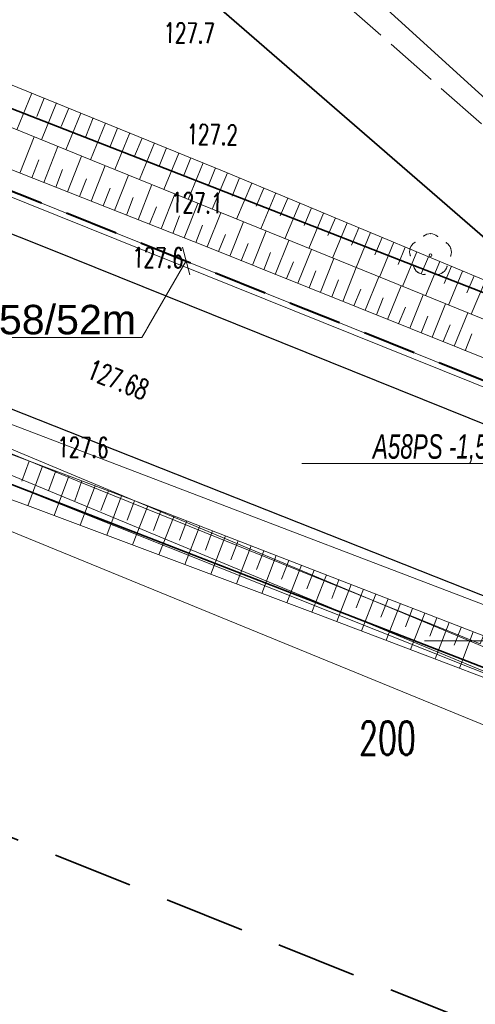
# Model space of a CAD drawing. Header units: metres. Extents: x 6496648 to 6497944, y 5962794 to 5963351.
# Tile 33 of 91: x 6497095 to 6497112, y 5963055 to 5963091. Entities that reach past the tile are written whole.
import ezdxf
from ezdxf import colors
from ezdxf.entities.mleader import LeaderData, LeaderLine
from ezdxf.math import Vec2, Vec3

# ---------------------------------------------------------------- set-up
doc = ezdxf.new("R2010")
doc.units = ezdxf.units.M
doc.header["$MEASUREMENT"] = 0
doc.linetypes.add('L_0_04', pattern=[1.5, 1, -0.5])
doc.linetypes.add('mz2.0_0.5', pattern=[2.5, 2, -0.5])
doc.layers.get('0').update_dxf_attribs({"color": 8, "linetype": 'CONTINUOUS', "lineweight": 13})
doc.layers.get('DEFPOINTS').update_dxf_attribs({"linetype": 'CONTINUOUS', "lineweight": 0})
for name, color, linetype, lineweight in [('000_INNE__NIEZYDENTYFIKOWANE_', 8, 'CONTINUOUS', 13), ('211_NR_DZIAlKI', 7, 'CONTINUOUS', 25), ('217_GRANICA_KONTURU_KLASYFIKCYJNEGO', 8, 'CONTINUOUS', 13), ('218_GRANICA_UzYTKU', 8, 'CONTINUOUS', 13), ('219_LINIA_GRANICY', 3, 'CONTINUOUS', 35), ('drzewo_lisciaste__punkt_', 8, 'CONTINUOUS', 13), ('E_proj_opisy_ośw', 1, 'CONTINUOUS', 13), ('E_proj_osłona r. dz._opis_obw. 100', 204, 'CONTINUOUS', 9), ('E_proj_osłona r. opis_obw. 200', 166, 'CONTINUOUS', 9), ('E_proj_ośw_linia_obw. 200', 1, 'L_0_04', 40), ('JEZDNIA__POWIERZCHNIA_', 8, 'CONTINUOUS', 25), ('OGRODZENIE_TRWAlE__LINIA_', 8, 'CONTINUOUS', 13), ('PRZEWoD_ELEKTROENERGETYCZNY__LINIA_', 1, 'CONTINUOUS', 13), ('PRZEWoD_KANALIZACYJNY__LINIA_', 36, 'CONTINUOUS', 13), ('PRZEWoD_TELEKOMUNIKACYJNY__LINIA_', 30, 'CONTINUOUS', 13), ('PRZEWoD_WODOCIaGOWY__LINIA_', 5, 'CONTINUOUS', 13), ('przewód telekomunikacyjny - projektowany lub w budowie (linia) - ob. projektowany', 30, 'mz2.0_0.5', 13), ('PUNKT_WYSOKOsCIOWY_NATURALNY_ATR2', 8, 'CONTINUOUS', 13), ('PUNKT_WYSOKOsCIOWY_SZTUCZNY_ATR2', 8, 'CONTINUOUS', 13), ('SKARPA_NIEUMOCNIONA__POWIERZCHNIA_', 8, 'CONTINUOUS', 13), ('ZAKRES', 190, 'L_0_04', 35)]:
    doc.layers.add(name, color=color, linetype=linetype, lineweight=lineweight)
doc.styles.add('Andy', font='arial.ttf', dxfattribs={"height": 2})
doc.styles.add('Narrow', font='ARIALN.TTF', dxfattribs={"height": 2})
doc.styles.get("Standard").update_dxf_attribs({"font": 'simplex.shx'})

# ---------------------------------------------------------------- blocks, each defined once
blk = doc.blocks.new('_Oblique')
at = {"color": 0, "linetype": 'ByBlock', "lineweight": -2}
blk.add_line((-0.5, -0.5), (0.5, 0.5), dxfattribs=at)

msp = doc.modelspace()

# ---------------------------------------------------------------- linework, layer by layer
at = {"layer": '000_INNE__NIEZYDENTYFIKOWANE_', "flags": 128}
for points in [[(6497094.98, 5963088.76), (6497094.42, 5963087.39)], [(6497095.44, 5963088.57), (6497095.16, 5963087.89)], [(6497095.9, 5963088.39), (6497095.34, 5963087.01)], [(6497096.36, 5963088.2), (6497096.08, 5963087.51)], [(6497096.81, 5963088.01), (6497096.25, 5963086.64)], [(6497097.27, 5963087.83), (6497096.99, 5963087.14)], [(6497097.73, 5963087.64), (6497097.17, 5963086.27)], [(6497098.18, 5963087.45), (6497097.91, 5963086.77)], [(6497094.53, 5963085.77), (6497095.06, 5963087.13)], [(6497098.64, 5963087.27), (6497098.08, 5963085.9)], [(6497099.1, 5963087.08), (6497098.82, 5963086.4)], [(6497095.43, 5963085.42), (6497095.95, 5963086.76)], [(6497099.56, 5963086.9), (6497099, 5963085.53)], [(6497100.01, 5963086.71), (6497099.73, 5963086.03)], [(6497096.31, 5963085.07), (6497096.84, 5963086.4)], [(6497100.47, 5963086.52), (6497099.91, 5963085.16)], [(6497100.92, 5963086.34), (6497100.65, 5963085.66)], [(6497094.98, 5963085.6), (6497095.24, 5963086.27)], [(6497097.2, 5963084.72), (6497097.72, 5963086.05)], [(6497101.38, 5963086.15), (6497100.82, 5963084.79)], [(6497101.84, 5963085.97), (6497101.56, 5963085.28)], [(6497095.87, 5963085.25), (6497096.13, 5963085.91)], [(6497098.07, 5963084.38), (6497098.59, 5963085.69)], [(6497102.29, 5963085.78), (6497101.72, 5963084.42)], [(6497102.74, 5963085.59), (6497102.46, 5963084.91)], [(6497096.76, 5963084.9), (6497097.02, 5963085.56)], [(6497097.64, 5963084.55), (6497097.9, 5963085.21)], [(6497098.95, 5963084.03), (6497099.46, 5963085.34)], [(6497103.2, 5963085.4), (6497102.63, 5963084.05)], [(6497103.65, 5963085.21), (6497103.36, 5963084.54)], [(6497098.51, 5963084.2), (6497098.77, 5963084.86)], [(6497099.81, 5963083.69), (6497100.32, 5963084.99)], [(6497104.09, 5963085.03), (6497103.53, 5963083.69)], [(6497104.54, 5963084.84), (6497104.26, 5963084.17)], [(6497099.38, 5963083.86), (6497099.64, 5963084.51)], [(6497100.67, 5963083.35), (6497101.18, 5963084.64)], [(6497104.99, 5963084.65), (6497104.43, 5963083.32)], [(6497100.24, 5963083.52), (6497100.5, 5963084.17)], [(6497101.53, 5963083.02), (6497102.04, 5963084.29)], [(6497105.43, 5963084.47), (6497105.15, 5963083.81)], [(6497105.87, 5963084.28), (6497105.32, 5963082.96)], [(6497101.1, 5963083.18), (6497101.35, 5963083.83)], [(6497102.38, 5963082.67), (6497102.89, 5963083.95)], [(6497106.32, 5963084.1), (6497106.04, 5963083.44)], [(6497106.76, 5963083.92), (6497106.21, 5963082.6)], [(6497101.95, 5963082.84), (6497102.21, 5963083.48)], [(6497103.22, 5963082.33), (6497103.73, 5963083.61)], [(6497107.19, 5963083.73), (6497106.92, 5963083.08)], [(6497107.63, 5963083.55), (6497107.09, 5963082.25)], [(6497108.07, 5963083.37), (6497107.79, 5963082.72)], [(6497102.8, 5963082.5), (6497103.06, 5963083.14)], [(6497104.07, 5963081.99), (6497104.58, 5963083.26)], [(6497108.5, 5963083.19), (6497107.96, 5963081.89)], [(6497108.93, 5963083.01), (6497108.66, 5963082.36)], [(6497103.65, 5963082.16), (6497103.9, 5963082.8)], [(6497104.91, 5963081.66), (6497105.42, 5963082.92)], [(6497109.36, 5963082.83), (6497108.83, 5963081.54)], [(6497109.79, 5963082.65), (6497109.52, 5963082.01)], [(6497104.49, 5963081.83), (6497104.75, 5963082.46)], [(6497105.76, 5963081.32), (6497106.26, 5963082.58)], [(6497110.22, 5963082.47), (6497109.69, 5963081.19)], [(6497110.65, 5963082.29), (6497110.38, 5963081.65)], [(6497105.34, 5963081.49), (6497105.59, 5963082.12)], [(6497106.6, 5963080.98), (6497107.1, 5963082.24)], [(6497107.43, 5963080.65), (6497107.94, 5963081.9)], [(6497111.07, 5963082.11), (6497110.54, 5963080.84)], [(6497111.5, 5963081.94), (6497111.23, 5963081.3)], [(6497106.18, 5963081.15), (6497106.43, 5963081.78)], [(6497108.27, 5963080.31), (6497108.77, 5963081.56)], [(6497111.92, 5963081.76), (6497111.39, 5963080.5)], [(6497107.01, 5963080.81), (6497107.27, 5963081.44)], [(6497109.1, 5963079.98), (6497109.6, 5963081.23)], [(6497107.85, 5963080.48), (6497108.1, 5963081.11)], [(6497109.93, 5963079.64), (6497110.43, 5963080.89)], [(6497108.68, 5963080.14), (6497108.94, 5963080.77)], [(6497109.52, 5963079.81), (6497109.77, 5963080.43)], [(6497110.76, 5963079.31), (6497111.26, 5963080.55)], [(6497110.35, 5963079.48), (6497110.6, 5963080.1)], [(6497111.17, 5963079.14), (6497111.42, 5963079.77)], [(6497094.88, 5963075.02), (6497094.61, 5963074.27)], [(6497095.38, 5963074.83), (6497094.83, 5963073.35)], [(6497095.87, 5963074.65), (6497095.6, 5963073.91)], [(6497096.36, 5963074.46), (6497095.81, 5963072.99)], [(6497096.85, 5963074.28), (6497096.58, 5963073.54)], [(6497097.35, 5963074.09), (6497096.79, 5963072.62)], [(6497097.84, 5963073.91), (6497097.56, 5963073.17)], [(6497098.33, 5963073.72), (6497097.78, 5963072.25)], [(6497098.82, 5963073.54), (6497098.54, 5963072.81)], [(6497099.31, 5963073.35), (6497098.74, 5963071.89)], [(6497099.8, 5963073.16), (6497099.52, 5963072.43)], [(6497100.29, 5963072.97), (6497099.72, 5963071.52)], [(6497100.77, 5963072.79), (6497100.49, 5963072.06)], [(6497101.25, 5963072.6), (6497100.69, 5963071.16)], [(6497101.73, 5963072.41), (6497101.46, 5963071.69)], [(6497102.21, 5963072.23), (6497101.66, 5963070.8)], [(6497102.69, 5963072.04), (6497102.41, 5963071.33)], [(6497103.17, 5963071.86), (6497102.62, 5963070.44)], [(6497103.64, 5963071.67), (6497103.37, 5963070.97)], [(6497104.11, 5963071.49), (6497103.57, 5963070.08)], [(6497104.58, 5963071.31), (6497104.31, 5963070.61)], [(6497105.05, 5963071.13), (6497104.51, 5963069.73)], [(6497105.52, 5963070.95), (6497105.25, 5963070.25)], [(6497105.98, 5963070.77), (6497105.44, 5963069.38)], [(6497106.45, 5963070.59), (6497106.18, 5963069.89)], [(6497106.91, 5963070.41), (6497106.37, 5963069.03)], [(6497107.37, 5963070.23), (6497107.1, 5963069.54)], [(6497107.83, 5963070.05), (6497107.29, 5963068.68)], [(6497108.29, 5963069.87), (6497108.02, 5963069.19)], [(6497108.75, 5963069.7), (6497108.21, 5963068.33)], [(6497109.2, 5963069.52), (6497108.94, 5963068.83)], [(6497109.66, 5963069.34), (6497109.13, 5963067.98)], [(6497110.11, 5963069.17), (6497109.85, 5963068.48)], [(6497110.57, 5963068.99), (6497110.04, 5963067.63)], [(6497111.02, 5963068.81), (6497110.76, 5963068.14)], [(6497111.47, 5963068.64), (6497110.95, 5963067.28)]]:
    msp.add_lwpolyline(points, dxfattribs=at)
at = {"layer": '217_GRANICA_KONTURU_KLASYFIKCYJNEGO', "flags": 128}
for points in [[(6497116.21, 5963079.61), (6497063.85, 5963124.99)], [(6497049.44, 5963105.64), (6497116.21, 5963079.61)], [(6497114.13, 5963066.43), (6497041.24, 5963094.69)]]:
    msp.add_lwpolyline(points, dxfattribs=at)
at = {"layer": '218_GRANICA_UzYTKU', "flags": 128}
for points in [[(6497116.21, 5963079.61), (6497063.85, 5963124.99)], [(6497049.44, 5963105.64), (6497116.21, 5963079.61)], [(6497114.13, 5963066.43), (6497041.24, 5963094.69)]]:
    msp.add_lwpolyline(points, dxfattribs=at)
at = {"layer": '219_LINIA_GRANICY', "flags": 128}
for points in [[(6497116.21, 5963079.61), (6497063.85, 5963124.99)], [(6497116.21, 5963079.61), (6497049.44, 5963105.64)], [(6497114.13, 5963066.43), (6497041.24, 5963094.69)]]:
    msp.add_lwpolyline(points, dxfattribs=at)
at = {"layer": 'DEFPOINTS', "linetype": 'Continuous'}
for points in [[(6497313.974, 5963063.795), (6497264.99, 5963053.548), (6497264.903, 5963053.964), (6497264.946, 5963053.756), (6497214.968, 5963052.274), (6497215.035, 5963053.295), (6497214.968, 5963052.274), (6497165.514, 5963059.642), (6497165.697, 5963060.518), (6497165.514, 5963059.642), (6497118.031, 5963075.305), (6497118.262, 5963075.735), (6497118.031, 5963075.305), (6497071.639, 5963093.954), (6497071.9, 5963094.537), (6497071.639, 5963093.954), (6497024.971, 5963111.9)], [(6497292.628, 5963058.63), (6497281.118, 5963056.345), (6497266.585, 5963053.942), (6497249.583, 5963052.553), (6497239.69, 5963051.969), (6497230.126, 5963051.72), (6497199.044, 5963053.85), (6497178.292, 5963057.041), (6497162.342, 5963060.811), (6497143.722, 5963066.577), (6497131.977, 5963070.387), (6497119.428, 5963074.981), (6497088.043, 5963087.571), (6497060.045, 5963098.826)]]:
    msp.add_lwpolyline(points, dxfattribs=at)
at = {"layer": 'drzewo_lisciaste__punkt_'}
msp.add_circle((6497109.87, 5963082.71), 0.05, dxfattribs=at)
for centre, radius, start, end in [((6497109.867, 5963083.117), 0.393, 47.4154, 130.1786), ((6497109.496, 5963082.833), 0.406, 121.1756, 201.2734), ((6497110.259, 5963082.83), 0.393, 336.6361, 59.1834), ((6497109.634, 5963082.395), 0.407, 193.6487, 273.986), ((6497110.076, 5963082.418), 0.443, 268.5158, 342.7843)]:
    msp.add_arc(centre, radius, start, end, dxfattribs=at)
for p in [(6497109.62, 5963083.42), (6497109.88, 5963083.51), (6497110.14, 5963083.41), (6497109.29, 5963083.18), (6497110.46, 5963083.17), (6497109.11, 5963082.96), (6497109.12, 5963082.69), (6497110.62, 5963082.67), (6497110.63, 5963082.95), (6497109.24, 5963082.3), (6497110.49, 5963082.29), (6497109.39, 5963082.07), (6497109.66, 5963081.99), (6497110.06, 5963081.99), (6497110.33, 5963082.06)]:
    msp.add_point(p, dxfattribs=at)
at = {"layer": 'E_proj_ośw_linia_obw. 200', "ltscale": 2}
msp.add_lwpolyline([(6497178.292, 5963057.041), (6497166.158, 5963059.909, -0.454455), (6497165.756, 5963060.719, -0.402721), (6497165.082, 5963060.164), (6497162.342, 5963060.811), (6497150.8, 5963063.343), (6497136.783, 5963067.74), (6497119.153, 5963074.283, -0.458005), (6497118.39, 5963076.146, -0.363483), (6497117.614, 5963075.706), (6497088.043, 5963087.571), (6497072.228, 5963093.928, -0.356557), (6497071.974, 5963094.78, -0.396812), (6497071.239, 5963094.326), (6497060.045, 5963098.826)], format="xyb", dxfattribs=at)
at = {"layer": 'JEZDNIA__POWIERZCHNIA_', "flags": 128}
for points in [[(6497070.71, 5963129.98), (6497108.5, 5963097.09), (6497122.91, 5963084.25), (6497129.28, 5963078.13), (6497131.58, 5963068.94), (6497119.19, 5963073.46), (6497119.93, 5963075.45), (6497120.48, 5963076.91), (6497120.86, 5963077.93), (6497121.18, 5963078.8), (6497120.53, 5963080.73), (6497105.66, 5963094.24), (6497067.87, 5963127)], [(6497048.07, 5963102.09), (6497070.92, 5963092.77), (6497095.6, 5963082.95), (6497119.19, 5963073.46), (6497131.58, 5963068.94), (6497141.08, 5963065.86), (6497145.57, 5963064.4), (6497156.55, 5963061.01), (6497162.05, 5963059.34), (6497178, 5963055.57), (6497193.41, 5963053.28), (6497198.87, 5963052.36), (6497206.8, 5963051.76), (6497226.49, 5963050.49), (6497230.12, 5963050.22), (6497239.75, 5963050.47), (6497249.72, 5963051.06), (6497266.74, 5963052.45), (6497276.78, 5963054.1), (6497286, 5963055.64), (6497291.06, 5963056.7)], [(6497307.6, 5963054.69), (6497289.33, 5963050.32), (6497270.38, 5963046.97), (6497250.99, 5963045.15), (6497245.86, 5963044.71), (6497237.57, 5963044.4), (6497215.35, 5963045.11), (6497200.71, 5963045.93), (6497198.88, 5963046.11), (6497193.66, 5963047.24), (6497188.36, 5963047.84), (6497177.41, 5963049.74), (6497166.43, 5963052.2), (6497149.52, 5963057.11), (6497145.48, 5963058.34), (6497137.02, 5963060.88), (6497131.49, 5963062.52), (6497115.75, 5963068.44), (6497092.95, 5963077.46), (6497075.74, 5963084.32), (6497062.13, 5963090.14)]]:
    msp.add_lwpolyline(points, dxfattribs=at)
at = {"layer": 'OGRODZENIE_TRWAlE__LINIA_', "flags": 128}
msp.add_lwpolyline([(6497115.59, 5963063.64), (6497077.48, 5963079.24)], dxfattribs=at)
at = {"layer": 'PRZEWoD_ELEKTROENERGETYCZNY__LINIA_', "flags": 128}
for points in [[(6497039.42, 5963095.65), (6497039.62, 5963096.12), (6497041.59, 5963095.34), (6497055.29, 5963089.92), (6497056.14, 5963090.45), (6497063.18, 5963087.69), (6497071.07, 5963084.61), (6497079.47, 5963081.34), (6497088.42, 5963077.68), (6497096.88, 5963074.19), (6497111.72, 5963068.19), (6497115.18, 5963076.62), (6497116.11, 5963079.75)], [(6497058.85, 5963087.86), (6497065.91, 5963085.27), (6497078.25, 5963080.48), (6497094.04, 5963074.21), (6497106.1, 5963069.4), (6497120.41, 5963063.7), (6497131.49, 5963059.13), (6497139.83, 5963056.81), (6497143.86, 5963055.29), (6497145.43, 5963054.87)]]:
    msp.add_lwpolyline(points, dxfattribs=at)
at = {"layer": 'PRZEWoD_KANALIZACYJNY__LINIA_', "flags": 128}
msp.add_lwpolyline([(6497242.89, 5962995.59), (6497237.06, 5962995.11), (6497229.8, 5962996.03), (6497222.52, 5962998.61), (6497217.69, 5963002.2), (6497193.53, 5963022.93), (6497176.51, 5963037.58), (6497165.86, 5963045.88), (6497161.57, 5963050.12), (6497161.07, 5963050.78), (6497141.9, 5963057.15), (6497127.09, 5963061.96), (6497115.01, 5963065.87), (6497082.81, 5963079.21), (6497039.28, 5963096.48)], dxfattribs=at)
at = {"layer": 'PRZEWoD_TELEKOMUNIKACYJNY__LINIA_', "flags": 128}
msp.add_lwpolyline([(6496774.9, 5963201.17), (6496800.16, 5963191.52), (6496821.21, 5963183.45), (6496844.18, 5963174.49), (6496883.32, 5963159.12), (6496886.75, 5963159.1), (6496905.28, 5963150.99), (6497034.08, 5963099.85), (6497081.01, 5963081.42), (6497114.42, 5963068.68), (6497140.82, 5963058.78), (6497145.99, 5963055.02), (6497153.66, 5963050.85), (6497172.46, 5963043.32), (6497202.19, 5963037.61), (6497238.33, 5963036.41), (6497238.76, 5963032.02), (6497245.27, 5963032.35), (6497261.71, 5963034.62), (6497300.12, 5963040.13)], dxfattribs=at)
at = {"layer": 'PRZEWoD_WODOCIaGOWY__LINIA_', "flags": 128}
msp.add_lwpolyline([(6497030.39, 5963101.05), (6497083.14, 5963080.09), (6497115.25, 5963066.66), (6497127.21, 5963062.69), (6497142.2, 5963057.92), (6497161.35, 5963051.48), (6497162.19, 5963050.87), (6497166.75, 5963046.04), (6497177.38, 5963038.11), (6497194.48, 5963023.68), (6497218.23, 5963002.93), (6497223.04, 5962999.58), (6497230.06, 5962996.85), (6497237.06, 5962996.03), (6497244.36, 5962996.55)], dxfattribs=at)
at = {"layer": 'SKARPA_NIEUMOCNIONA__POWIERZCHNIA_', "flags": 128}
for points in [[(6497049.38, 5963103.55), (6497050.56, 5963105.73), (6497056.77, 5963103.22), (6497072.43, 5963096.61), (6497085.47, 5963091.03), (6497097.24, 5963086.24), (6497114.4, 5963079.28), (6497120.48, 5963076.91), (6497119.93, 5963075.45), (6497114.8, 5963077.69), (6497101.49, 5963083.03), (6497079.8, 5963091.58), (6497062.93, 5963098.18)], [(6497081.23, 5963094.36), (6497102.1, 5963085.86)], [(6497097.24, 5963086.24), (6497085.47, 5963091.03)], [(6497060.84, 5963088.42), (6497072.74, 5963083.61), (6497088.65, 5963077.35), (6497098.77, 5963073.56), (6497112.53, 5963068.23), (6497124.77, 5963063.33), (6497132.37, 5963060.24), (6497143.86, 5963056.87), (6497145.46, 5963056.55), (6497146.95, 5963056.05), (6497154.85, 5963053.74), (6497162.62, 5963051.26)], [(6497162.27, 5963049.72), (6497156.8, 5963051.44), (6497145.43, 5963054.87), (6497143.46, 5963055.44), (6497131.44, 5963058.8), (6497120.01, 5963063.81), (6497116.74, 5963065.08), (6497105.68, 5963069.29), (6497094.92, 5963073.32), (6497087.54, 5963076), (6497075.18, 5963080.74), (6497061.96, 5963086.48)], [(6497114.4, 5963079.28), (6497097.24, 5963086.24)], [(6497102.1, 5963085.86), (6497117.86, 5963079.28)]]:
    msp.add_lwpolyline(points, dxfattribs=at)
at = {"layer": 'ZAKRES', "ltscale": 3, "flags": 128}
msp.add_lwpolyline([(6497692.5, 5963219.5), (6497716, 5963186.5), (6497672.2, 5963172.1), (6497502, 5963111.8), (6497349, 5963052), (6497312.6, 5963038.4), (6497228.6, 5963030.4), (6497133.5, 5963045.2), (6496948.4, 5963119.5), (6496936.6, 5963083.2), (6496927.9, 5963075.7), (6496873, 5963095.9), (6496849.7, 5963104.2), (6496824.8, 5963105.1), (6496784.8, 5963107.4), (6496786.6, 5963174.3), (6496788.5, 5963184), (6496695.2, 5963217.9), (6496711.8, 5963253.1), (6496961, 5963151.5), (6497143.1, 5963082.8), (6497228.1, 5963066.8), (6497302.3, 5963072), (6497492.1, 5963142.6)], close=True, dxfattribs=at)

# ---------------------------------------------------------------- texts
at = {"layer": '211_NR_DZIAlKI', "width": 0.66}
msp.add_text('200', height=1.25, dxfattribs=at).set_placement((6497107.2, 5963064.05))
at = {"layer": 'PUNKT_WYSOKOsCIOWY_NATURALNY_ATR2', "width": 0.66}
for s, rotation, p in [('127.7', 359.2, (6497099.9, 5963090.64)), ('127.2', 359.2, (6497100.76, 5963086.85)), ('127.1', 359.2, (6497100.18, 5963084.3)), ('127.6', 359.3, (6497098.73, 5963082.25)), ('127.6', 359.2, (6497095.93, 5963075.17))]:
    msp.add_text(s, height=0.75, rotation=rotation, dxfattribs=at).set_placement(p)
at = {"layer": 'PUNKT_WYSOKOsCIOWY_SZTUCZNY_ATR2', "width": 0.66}
msp.add_text('127.68', height=0.75, rotation=338.4, dxfattribs=at).set_placement((6497096.98, 5963078.14))

# ---------------------------------------------------------------- next in the draw order: leaders
at = {"layer": 'E_proj_opisy_ośw', "lineweight": 13}
ml = msp.add_multileader_mtext('Standard', dxfattribs=at)
ml.set_content('{\\H1.1x;58/52m} ', color=256, style='Andy')
ml.set_leader_properties(color=256, linetype='CONTINUOUS', lineweight=-1)
ml.set_arrow_properties(name='OBLIQUE')
ml.build(insert=Vec2(0, 0))
ml.multileader.update_dxf_attribs({"has_dogleg": 0, "text_left_attachment_type": 6, "text_right_attachment_type": 6, "dogleg_length": 0.36, "arrow_head_size": 0.75})
ctx = ml.context
ctx.base_point, ctx.char_height, ctx.arrow_head_size, ctx.landing_gap_size, ctx.plane_origin = Vec3(6497093.53, 5963079.632), 1, 0.75, 0.3, Vec3(6497123.96, 5963063.796)
ctx.left_attachment, ctx.right_attachment, ctx.text_align_type = 6, 6, 1
notes = []
notes.append((ctx, [(0, (1, 1, 0), (6497099.452, 5963079.632), (-1, 0), 0.36, [(0, [(6497100.745, 5963082.49)], 0, [])])]))
ctx.mtext.insert, ctx.mtext.alignment, ctx.mtext.line_spacing_factor, ctx.mtext.line_spacing_style = Vec3(6497096.311, 5963080.852), 2, 0.9, 2
ctx.mtext.has_bg_fill, ctx.mtext.bg_color, ctx.mtext.bg_scale_factor, ctx.mtext.bg_transparency, ctx.mtext.use_window_bg_color = 1, -1073741824, 1.2, 0, 1
at = {"layer": 'E_proj_osłona r. dz._opis_obw. 100'}
ml = msp.add_multileader_mtext('Standard', dxfattribs=at)
ml.set_content('\\fArial Narrow|b0|i1|c238|p34;\\W0.8;A58PS -1,5m ', color=256, style='Narrow')
ml.set_leader_properties(color=256, linetype='CONTINUOUS', lineweight=-1)
ml.build(insert=Vec2(0, 0))
ml.multileader.update_dxf_attribs({"has_dogleg": 0, "text_left_attachment_type": 6, "text_right_attachment_type": 6, "dogleg_length": 0.274, "arrow_head_size": 0.572})
ctx = ml.context
ctx.base_point, ctx.char_height, ctx.arrow_head_size, ctx.landing_gap_size, ctx.plane_origin = Vec3(6497107.424, 5963074.922), 0.9144, 0.572, 0.3, Vec3(6497132.673, 5963077.736)
ctx.left_attachment, ctx.right_attachment, ctx.text_align_type = 6, 6, 1
notes.append((ctx, [(0, (1, 1, 0), (6497113.269, 5963074.922), (-1, 0), 0.274, [(0, [(6497114.937, 5963076.38)], 0, [])])]))
ctx.mtext.insert, ctx.mtext.alignment, ctx.mtext.line_spacing_factor, ctx.mtext.line_spacing_style = Vec3(6497110.209, 5963076.021), 2, 0.9, 2
ctx.mtext.has_bg_fill, ctx.mtext.bg_color, ctx.mtext.bg_scale_factor, ctx.mtext.bg_transparency, ctx.mtext.use_window_bg_color = 1, -1073741824, 1.1, 0, 1
at = {"layer": 'E_proj_osłona r. opis_obw. 200', "linetype": 'Continuous', "lineweight": 13}
ml = msp.add_multileader_mtext('Standard', dxfattribs=at)
ml.set_content('{\\fArial Narrow|b0|i0|c238|p34;\\H0.92308x;\\Q12;\\W0.6;HDPE75 -31m\\Pprzewiert sterowany\\fArial|b0|i0|c238|p34;\\H1.0833x; }', color=256, style='Andy')
ml.set_leader_properties(color=256, linetype='CONTINUOUS', lineweight=-1)
ml.build(insert=Vec2(0, 0))
ml.multileader.update_dxf_attribs({"has_dogleg": 0, "text_left_attachment_type": 6, "text_right_attachment_type": 6, "dogleg_length": 0.36, "arrow_head_size": 0.75})
ctx = ml.context
ctx.base_point, ctx.char_height, ctx.arrow_head_size, ctx.landing_gap_size, ctx.plane_origin = Vec3(6497119.372, 5963068.308), 1.3, 0.75, 0.2, Vec3(6497122.851, 5963057.738)
ctx.left_attachment, ctx.right_attachment, ctx.text_align_type = 6, 6, 1
notes.append((ctx, [(0, (1, 1, 0), (6497127.713, 5963068.308), (-1, 0), 0.36, [(0, [(6497129.243, 5963070.525)], 0, [])])]))
ctx.mtext.insert, ctx.mtext.alignment, ctx.mtext.line_spacing_factor, ctx.mtext.line_spacing_style = Vec3(6497123.363, 5963069.961), 2, 0.9, 2
ctx.mtext.has_bg_fill, ctx.mtext.bg_color, ctx.mtext.bg_scale_factor, ctx.mtext.bg_transparency, ctx.mtext.use_window_bg_color = 1, -1073741824, 1, 0, 1
for ctx, leaders in notes:
    for number, flags, end, landing, length, lines in leaders:
        leader = LeaderData()
        leader.index, (leader.has_last_leader_line, leader.has_dogleg_vector, leader.attachment_direction) = number, flags
        leader.last_leader_point, leader.dogleg_vector, leader.dogleg_length = Vec3(end), Vec3(landing), length
        for number, points, colour, breaks in lines:
            line = LeaderLine()
            line.index, line.vertices, line.color, line.breaks = number, Vec3.list(points), colors.encode_raw_color(colour), breaks
            leader.lines.append(line)
        ctx.leaders.append(leader)

# ---------------------------------------------------------------- next in the draw order: linework, layer by layer
at = {"layer": 'przewód telekomunikacyjny - projektowany lub w budowie (linia) - ob. projektowany', "color": 30, "linetype": 'mz2.0_0.5', "lineweight": 18, "flags": 128}
msp.add_lwpolyline([(6497026.06, 5963159.66), (6497031.08, 5963155.34), (6497044.7, 5963143.61), (6497047.59, 5963141.27), (6497055.29, 5963135.02), (6497060.69, 5963130.63), (6497071.24, 5963122.57), (6497088.27, 5963108.35), (6497116.04, 5963083.84), (6497119.95, 5963080.51), (6497120.36, 5963079.24), (6497130.74, 5963077.98), (6497137.44, 5963072.06), (6497136.44, 5963068.32), (6497152.26, 5963063.38), (6497162.31, 5963060.31), (6497167.99, 5963058.98)], dxfattribs=at)

doc.saveas('drawing.dxf')
